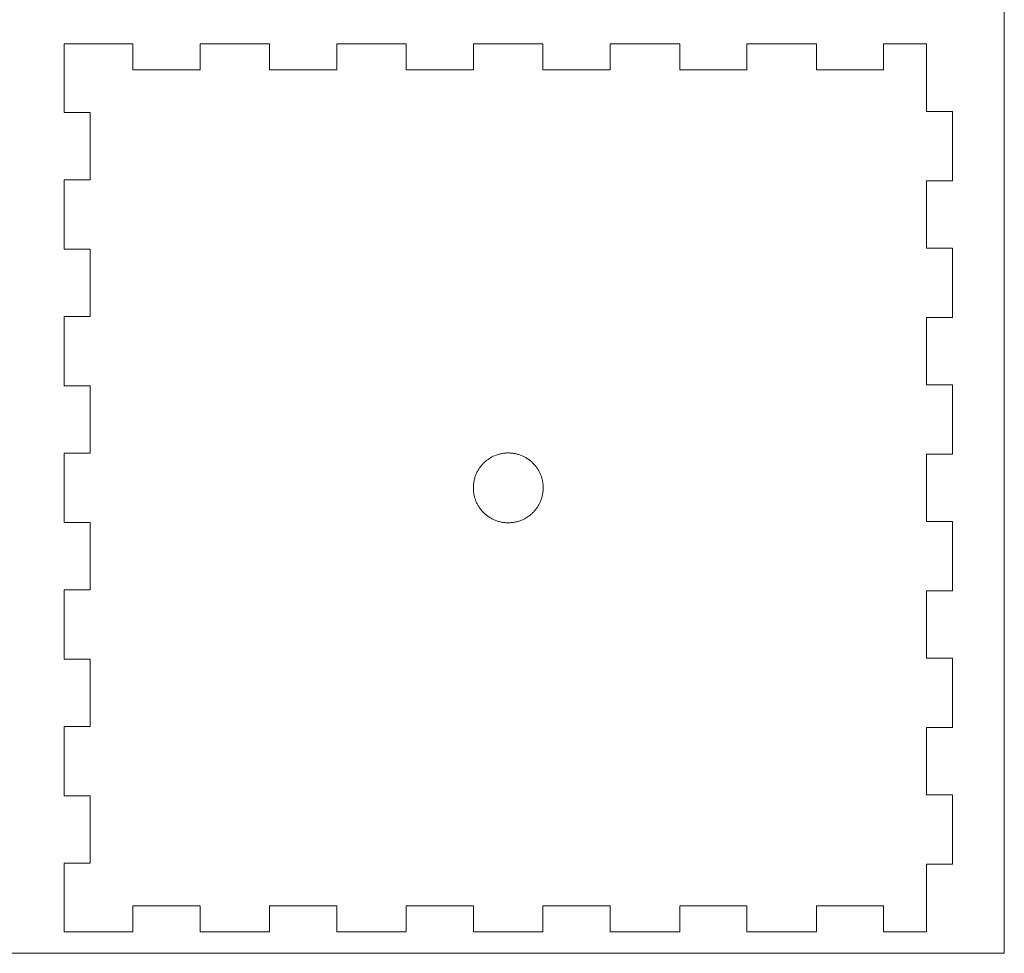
# Model space of a CAD drawing. Header units: millimetres. Extents: x -159 to 180, y -161 to 116.
# Tile 256 of 256: x 67 to 180, y -104 to 3. Entities that reach past the tile are written whole.
import ezdxf

# ---------------------------------------------------------------- set-up
doc = ezdxf.new("R2010")
doc.units = ezdxf.units.MM
doc.header["$MEASUREMENT"] = 0
doc.layers.add('Layer 1', color=7, linetype='Continuous')

msp = doc.modelspace()

# ---------------------------------------------------------------- linework, layer by layer
at = {"layer": 'Layer 1', "color": 18, "lineweight": 9}
for points, knots in [([(-158.5852, -104.074), (-158.5852, -104.074), (179.5952, -104.074), (179.5952, -104.074), (179.5952, -104.074), (179.5952, -104.074), (179.5952, 115.719), (179.5952, 115.719), (179.5952, 115.719), (179.5952, 115.719), (-158.5852, 115.719), (-158.5852, 115.719), (-158.5852, 115.719), (-158.5852, 115.719), (-158.5852, -104.074), (-158.5852, -104.074)], [0, 0, 0, 0, 0.2, 0.2, 0.2, 0.2, 0.4, 0.4, 0.4, 0.4, 0.6, 0.6, 0.6, 0.6, 1, 1, 1, 1]), ([(170.6606, -7.5691), (170.6606, -7.5691), (170.6606, 0.2004), (170.6606, 0.2004), (170.6606, 0.2004), (170.6606, 0.2004), (165.7646, 0.2004), (165.7646, 0.2004), (165.7646, 0.2004), (165.7646, 0.2004), (165.7646, -2.7996), (165.7646, -2.7996), (165.7646, -2.7996), (165.7646, -2.7996), (158.0593, -2.7996), (158.0593, -2.7996), (158.0593, -2.7996), (158.0593, -2.7996), (158.0593, 0.2004), (158.0593, 0.2004), (158.0593, 0.2004), (158.0593, 0.2004), (150.0997, 0.2004), (150.0997, 0.2004), (150.0997, 0.2004), (150.0997, 0.2004), (150.0997, -2.7996), (150.0997, -2.7996), (150.0997, -2.7996), (150.0997, -2.7996), (142.3944, -2.7996), (142.3944, -2.7996), (142.3944, -2.7996), (142.3944, -2.7996), (142.3944, 0.2004), (142.3944, 0.2004), (142.3944, 0.2004), (142.3944, 0.2004), (134.4348, 0.2004), (134.4348, 0.2004), (134.4348, 0.2004), (134.4348, 0.2004), (134.4348, -2.7996), (134.4348, -2.7996), (134.4348, -2.7996), (134.4348, -2.7996), (126.7295, -2.7996), (126.7295, -2.7996), (126.7295, -2.7996), (126.7295, -2.7996), (126.7295, 0.2004), (126.7295, 0.2004), (126.7295, 0.2004), (126.7295, 0.2004), (118.7699, 0.2004), (118.7699, 0.2004), (118.7699, 0.2004), (118.7699, 0.2004), (118.7699, -2.7996), (118.7699, -2.7996), (118.7699, -2.7996), (118.7699, -2.7996), (111.0646, -2.7996), (111.0646, -2.7996), (111.0646, -2.7996), (111.0646, -2.7996), (111.0646, 0.2004), (111.0646, 0.2004), (111.0646, 0.2004), (111.0646, 0.2004), (103.105, 0.2004), (103.105, 0.2004), (103.105, 0.2004), (103.105, 0.2004), (103.105, -2.7996), (103.105, -2.7996), (103.105, -2.7996), (103.105, -2.7996), (95.3997, -2.7996), (95.3997, -2.7996), (95.3997, -2.7996), (95.3997, -2.7996), (95.3997, 0.2004), (95.3997, 0.2004), (95.3997, 0.2004), (95.3997, 0.2004), (87.4401, 0.2004), (87.4401, 0.2004), (87.4401, 0.2004), (87.4401, 0.2004), (87.4401, -2.7996), (87.4401, -2.7996), (87.4401, -2.7996), (87.4401, -2.7996), (79.7347, -2.7996), (79.7347, -2.7996), (79.7347, -2.7996), (79.7347, -2.7996), (79.7347, 0.2004), (79.7347, 0.2004), (79.7347, 0.2004), (79.7347, 0.2004), (71.8386, 0.2004), (71.8386, 0.2004), (71.8386, 0.2004), (71.8386, 0.2004), (71.8386, -7.6961), (71.8386, -7.6961), (71.8386, -7.6961), (71.8386, -7.6961), (74.8386, -7.6961), (74.8386, -7.6961), (74.8386, -7.6961), (74.8386, -7.6961), (74.8386, -15.4011), (74.8386, -15.4011), (74.8386, -15.4011), (74.8386, -15.4011), (71.8386, -15.4011), (71.8386, -15.4011), (71.8386, -15.4011), (71.8386, -15.4011), (71.8386, -23.3611), (71.8386, -23.3611), (71.8386, -23.3611), (71.8386, -23.3611), (74.8386, -23.3611), (74.8386, -23.3611), (74.8386, -23.3611), (74.8386, -23.3611), (74.8386, -31.0662), (74.8386, -31.0662), (74.8386, -31.0662), (74.8386, -31.0662), (71.8386, -31.0662), (71.8386, -31.0662), (71.8386, -31.0662), (71.8386, -31.0662), (71.8386, -39.0261), (71.8386, -39.0261), (71.8386, -39.0261), (71.8386, -39.0261), (74.8386, -39.0261), (74.8386, -39.0261), (74.8386, -39.0261), (74.8386, -39.0261), (74.8386, -46.7312), (74.8386, -46.7312), (74.8386, -46.7312), (74.8386, -46.7312), (71.8386, -46.7312), (71.8386, -46.7312), (71.8386, -46.7312), (71.8386, -46.7312), (71.8386, -54.6912), (71.8386, -54.6912), (71.8386, -54.6912), (71.8386, -54.6912), (74.8386, -54.6912), (74.8386, -54.6912), (74.8386, -54.6912), (74.8386, -54.6912), (74.8386, -62.3963), (74.8386, -62.3963), (74.8386, -62.3963), (74.8386, -62.3963), (71.8386, -62.3963), (71.8386, -62.3963), (71.8386, -62.3963), (71.8386, -62.3963), (71.8386, -70.3552), (71.8386, -70.3552), (71.8386, -70.3552), (71.8386, -70.3552), (74.8386, -70.3552), (74.8386, -70.3552), (74.8386, -70.3552), (74.8386, -70.3552), (74.8386, -78.0613), (74.8386, -78.0613), (74.8386, -78.0613), (74.8386, -78.0613), (71.8386, -78.0613), (71.8386, -78.0613), (71.8386, -78.0613), (71.8386, -78.0613), (71.8386, -86.0203), (71.8386, -86.0203), (71.8386, -86.0203), (71.8386, -86.0203), (74.8386, -86.0203), (74.8386, -86.0203), (74.8386, -86.0203), (74.8386, -86.0203), (74.8386, -93.7263), (74.8386, -93.7263), (74.8386, -93.7263), (74.8386, -93.7263), (71.8386, -93.7263), (71.8386, -93.7263), (71.8386, -93.7263), (71.8386, -93.7263), (71.8386, -101.6218), (71.8386, -101.6218), (71.8386, -101.6218), (71.8386, -101.6218), (79.7347, -101.6218), (79.7347, -101.6218), (79.7347, -101.6218), (79.7347, -101.6218), (79.7347, -98.6218), (79.7347, -98.6218), (79.7347, -98.6218), (79.7347, -98.6218), (87.4401, -98.6218), (87.4401, -98.6218), (87.4401, -98.6218), (87.4401, -98.6218), (87.4401, -101.6218), (87.4401, -101.6218), (87.4401, -101.6218), (87.4401, -101.6218), (95.3997, -101.6218), (95.3997, -101.6218), (95.3997, -101.6218), (95.3997, -101.6218), (95.3997, -98.6218), (95.3997, -98.6218), (95.3997, -98.6218), (95.3997, -98.6218), (103.105, -98.6218), (103.105, -98.6218), (103.105, -98.6218), (103.105, -98.6218), (103.105, -101.6218), (103.105, -101.6218), (103.105, -101.6218), (103.105, -101.6218), (111.0646, -101.6218), (111.0646, -101.6218), (111.0646, -101.6218), (111.0646, -101.6218), (111.0646, -98.6218), (111.0646, -98.6218), (111.0646, -98.6218), (111.0646, -98.6218), (118.7699, -98.6218), (118.7699, -98.6218), (118.7699, -98.6218), (118.7699, -98.6218), (118.7699, -101.6218), (118.7699, -101.6218), (118.7699, -101.6218), (118.7699, -101.6218), (126.7295, -101.6218), (126.7295, -101.6218), (126.7295, -101.6218), (126.7295, -101.6218), (126.7295, -98.6218), (126.7295, -98.6218), (126.7295, -98.6218), (126.7295, -98.6218), (134.4348, -98.6218), (134.4348, -98.6218), (134.4348, -98.6218), (134.4348, -98.6218), (134.4348, -101.6218), (134.4348, -101.6218), (134.4348, -101.6218), (134.4348, -101.6218), (142.3944, -101.6218), (142.3944, -101.6218), (142.3944, -101.6218), (142.3944, -101.6218), (142.3944, -98.6218), (142.3944, -98.6218), (142.3944, -98.6218), (142.3944, -98.6218), (150.0997, -98.6218), (150.0997, -98.6218), (150.0997, -98.6218), (150.0997, -98.6218), (150.0997, -101.6218), (150.0997, -101.6218), (150.0997, -101.6218), (150.0997, -101.6218), (158.0593, -101.6218), (158.0593, -101.6218), (158.0593, -101.6218), (158.0593, -101.6218), (158.0593, -98.6218), (158.0593, -98.6218), (158.0593, -98.6218), (158.0593, -98.6218), (165.7646, -98.6218), (165.7646, -98.6218), (165.7646, -98.6218), (165.7646, -98.6218), (165.7646, -101.6218), (165.7646, -101.6218), (165.7646, -101.6218), (165.7646, -101.6218), (170.6606, -101.6218), (170.6606, -101.6218), (170.6606, -101.6218), (170.6606, -101.6218), (170.6606, -93.8533), (170.6606, -93.8533), (170.6606, -93.8533), (170.6606, -93.8533), (173.6606, -93.8533), (173.6606, -93.8533), (173.6606, -93.8533), (173.6606, -93.8533), (173.6606, -85.8933), (173.6606, -85.8933), (173.6606, -85.8933), (173.6606, -85.8933), (170.6606, -85.8933), (170.6606, -85.8933), (170.6606, -85.8933), (170.6606, -85.8933), (170.6606, -78.1882), (170.6606, -78.1882), (170.6606, -78.1882), (170.6606, -78.1882), (173.6606, -78.1882), (173.6606, -78.1882), (173.6606, -78.1882), (173.6606, -78.1882), (173.6606, -70.2283), (173.6606, -70.2283), (173.6606, -70.2283), (173.6606, -70.2283), (170.6606, -70.2283), (170.6606, -70.2283), (170.6606, -70.2283), (170.6606, -70.2283), (170.6606, -62.5232), (170.6606, -62.5232), (170.6606, -62.5232), (170.6606, -62.5232), (173.6606, -62.5232), (173.6606, -62.5232), (173.6606, -62.5232), (173.6606, -62.5232), (173.6606, -54.5632), (173.6606, -54.5632), (173.6606, -54.5632), (173.6606, -54.5632), (170.6606, -54.5632), (170.6606, -54.5632), (170.6606, -54.5632), (170.6606, -54.5632), (170.6606, -46.8582), (170.6606, -46.8582), (170.6606, -46.8582), (170.6606, -46.8582), (173.6606, -46.8582), (173.6606, -46.8582), (173.6606, -46.8582), (173.6606, -46.8582), (173.6606, -38.8982), (173.6606, -38.8982), (173.6606, -38.8982), (173.6606, -38.8982), (170.6606, -38.8982), (170.6606, -38.8982), (170.6606, -38.8982), (170.6606, -38.8982), (170.6606, -31.1931), (170.6606, -31.1931), (170.6606, -31.1931), (170.6606, -31.1931), (173.6606, -31.1931), (173.6606, -31.1931), (173.6606, -31.1931), (173.6606, -31.1931), (173.6606, -23.2341), (173.6606, -23.2341), (173.6606, -23.2341), (173.6606, -23.2341), (170.6606, -23.2341), (170.6606, -23.2341), (170.6606, -23.2341), (170.6606, -23.2341), (170.6606, -15.5281), (170.6606, -15.5281), (170.6606, -15.5281), (170.6606, -15.5281), (173.6606, -15.5281), (173.6606, -15.5281), (173.6606, -15.5281), (173.6606, -15.5281), (173.6606, -7.5691), (173.6606, -7.5691), (173.6606, -7.5691), (173.6606, -7.5691), (170.6606, -7.5691), (170.6606, -7.5691)], [0, 0, 0, 0, 0.00990099, 0.00990099, 0.00990099, 0.00990099, 0.01980198, 0.01980198, 0.01980198, 0.01980198, 0.02970297, 0.02970297, 0.02970297, 0.02970297, 0.03960396, 0.03960396, 0.03960396, 0.03960396, 0.04950495, 0.04950495, 0.04950495, 0.04950495, 0.05940594, 0.05940594, 0.05940594, 0.05940594, 0.06930693, 0.06930693, 0.06930693, 0.06930693, 0.07920792, 0.07920792, 0.07920792, 0.07920792, 0.08910891, 0.08910891, 0.08910891, 0.08910891, 0.0990099, 0.0990099, 0.0990099, 0.0990099, 0.10891089, 0.10891089, 0.10891089, 0.10891089, 0.11881188, 0.11881188, 0.11881188, 0.11881188, 0.12871287, 0.12871287, 0.12871287, 0.12871287, 0.13861386, 0.13861386, 0.13861386, 0.13861386, 0.14851485, 0.14851485, 0.14851485, 0.14851485, 0.15841584, 0.15841584, 0.15841584, 0.15841584, 0.16831683, 0.16831683, 0.16831683, 0.16831683, 0.17821782, 0.17821782, 0.17821782, 0.17821782, 0.18811881, 0.18811881, 0.18811881, 0.18811881, 0.1980198, 0.1980198, 0.1980198, 0.1980198, 0.20792079, 0.20792079, 0.20792079, 0.20792079, 0.21782178, 0.21782178, 0.21782178, 0.21782178, 0.22772277, 0.22772277, 0.22772277, 0.22772277, 0.23762376, 0.23762376, 0.23762376, 0.23762376, 0.24752475, 0.24752475, 0.24752475, 0.24752475, 0.25742574, 0.25742574, 0.25742574, 0.25742574, 0.26732673, 0.26732673, 0.26732673, 0.26732673, 0.27722772, 0.27722772, 0.27722772, 0.27722772, 0.28712871, 0.28712871, 0.28712871, 0.28712871, 0.2970297, 0.2970297, 0.2970297, 0.2970297, 0.30693069, 0.30693069, 0.30693069, 0.30693069, 0.31683168, 0.31683168, 0.31683168, 0.31683168, 0.32673267, 0.32673267, 0.32673267, 0.32673267, 0.33663366, 0.33663366, 0.33663366, 0.33663366, 0.34653465, 0.34653465, 0.34653465, 0.34653465, 0.35643564, 0.35643564, 0.35643564, 0.35643564, 0.36633663, 0.36633663, 0.36633663, 0.36633663, 0.37623762, 0.37623762, 0.37623762, 0.37623762, 0.38613861, 0.38613861, 0.38613861, 0.38613861, 0.3960396, 0.3960396, 0.3960396, 0.3960396, 0.40594059, 0.40594059, 0.40594059, 0.40594059, 0.41584158, 0.41584158, 0.41584158, 0.41584158, 0.42574257, 0.42574257, 0.42574257, 0.42574257, 0.43564356, 0.43564356, 0.43564356, 0.43564356, 0.44554455, 0.44554455, 0.44554455, 0.44554455, 0.45544554, 0.45544554, 0.45544554, 0.45544554, 0.46534653, 0.46534653, 0.46534653, 0.46534653, 0.47524752, 0.47524752, 0.47524752, 0.47524752, 0.48514851, 0.48514851, 0.48514851, 0.48514851, 0.4950495, 0.4950495, 0.4950495, 0.4950495, 0.5049505, 0.5049505, 0.5049505, 0.5049505, 0.51485149, 0.51485149, 0.51485149, 0.51485149, 0.52475248, 0.52475248, 0.52475248, 0.52475248, 0.53465347, 0.53465347, 0.53465347, 0.53465347, 0.54455446, 0.54455446, 0.54455446, 0.54455446, 0.55445545, 0.55445545, 0.55445545, 0.55445545, 0.56435644, 0.56435644, 0.56435644, 0.56435644, 0.57425743, 0.57425743, 0.57425743, 0.57425743, 0.58415842, 0.58415842, 0.58415842, 0.58415842, 0.59405941, 0.59405941, 0.59405941, 0.59405941, 0.6039604, 0.6039604, 0.6039604, 0.6039604, 0.61386139, 0.61386139, 0.61386139, 0.61386139, 0.62376238, 0.62376238, 0.62376238, 0.62376238, 0.63366337, 0.63366337, 0.63366337, 0.63366337, 0.64356436, 0.64356436, 0.64356436, 0.64356436, 0.65346535, 0.65346535, 0.65346535, 0.65346535, 0.66336634, 0.66336634, 0.66336634, 0.66336634, 0.67326733, 0.67326733, 0.67326733, 0.67326733, 0.68316832, 0.68316832, 0.68316832, 0.68316832, 0.69306931, 0.69306931, 0.69306931, 0.69306931, 0.7029703, 0.7029703, 0.7029703, 0.7029703, 0.71287129, 0.71287129, 0.71287129, 0.71287129, 0.72277228, 0.72277228, 0.72277228, 0.72277228, 0.73267327, 0.73267327, 0.73267327, 0.73267327, 0.74257426, 0.74257426, 0.74257426, 0.74257426, 0.75247525, 0.75247525, 0.75247525, 0.75247525, 0.76237624, 0.76237624, 0.76237624, 0.76237624, 0.77227723, 0.77227723, 0.77227723, 0.77227723, 0.78217822, 0.78217822, 0.78217822, 0.78217822, 0.79207921, 0.79207921, 0.79207921, 0.79207921, 0.8019802, 0.8019802, 0.8019802, 0.8019802, 0.81188119, 0.81188119, 0.81188119, 0.81188119, 0.82178218, 0.82178218, 0.82178218, 0.82178218, 0.83168317, 0.83168317, 0.83168317, 0.83168317, 0.84158416, 0.84158416, 0.84158416, 0.84158416, 0.85148515, 0.85148515, 0.85148515, 0.85148515, 0.86138614, 0.86138614, 0.86138614, 0.86138614, 0.87128713, 0.87128713, 0.87128713, 0.87128713, 0.88118812, 0.88118812, 0.88118812, 0.88118812, 0.89108911, 0.89108911, 0.89108911, 0.89108911, 0.9009901, 0.9009901, 0.9009901, 0.9009901, 0.91089109, 0.91089109, 0.91089109, 0.91089109, 0.92079208, 0.92079208, 0.92079208, 0.92079208, 0.93069307, 0.93069307, 0.93069307, 0.93069307, 0.94059406, 0.94059406, 0.94059406, 0.94059406, 0.95049505, 0.95049505, 0.95049505, 0.95049505, 0.96039604, 0.96039604, 0.96039604, 0.96039604, 0.97029703, 0.97029703, 0.97029703, 0.97029703, 0.98019802, 0.98019802, 0.98019802, 0.98019802, 1, 1, 1, 1]), ([(122.7496, -46.7068), (122.7496, -46.7068), (122.8584, -46.71), (122.8584, -46.71), (122.8584, -46.71), (122.8584, -46.71), (122.9659, -46.7156), (122.9659, -46.7156), (122.9659, -46.7156), (122.9659, -46.7156), (123.0722, -46.7234), (123.0722, -46.7234), (123.0722, -46.7234), (123.0722, -46.7234), (123.1772, -46.7335), (123.1772, -46.7335), (123.1772, -46.7335), (123.1772, -46.7335), (123.281, -46.746), (123.281, -46.746), (123.281, -46.746), (123.281, -46.746), (123.3835, -46.7607), (123.3835, -46.7607), (123.3835, -46.7607), (123.3835, -46.7607), (123.4848, -46.7776), (123.4848, -46.7776), (123.4848, -46.7776), (123.4848, -46.7776), (123.5849, -46.7969), (123.5849, -46.7969), (123.5849, -46.7969), (123.5849, -46.7969), (123.6837, -46.8184), (123.6837, -46.8184), (123.6837, -46.8184), (123.6837, -46.8184), (123.7813, -46.8421), (123.7813, -46.8421), (123.7813, -46.8421), (123.7813, -46.8421), (123.8777, -46.868), (123.8777, -46.868), (123.8777, -46.868), (123.8777, -46.868), (123.9728, -46.8962), (123.9728, -46.8962), (123.9728, -46.8962), (123.9728, -46.8962), (124.0667, -46.9266), (124.0667, -46.9266), (124.0667, -46.9266), (124.0667, -46.9266), (124.1593, -46.9593), (124.1593, -46.9593), (124.1593, -46.9593), (124.1593, -46.9593), (124.2507, -46.9941), (124.2507, -46.9941), (124.2507, -46.9941), (124.2507, -46.9941), (124.3408, -47.0311), (124.3408, -47.0311), (124.3408, -47.0311), (124.3408, -47.0311), (124.4297, -47.0703), (124.4297, -47.0703), (124.4297, -47.0703), (124.4297, -47.0703), (124.5174, -47.1116), (124.5174, -47.1116), (124.5174, -47.1116), (124.5174, -47.1116), (124.6038, -47.1552), (124.6038, -47.1552), (124.6038, -47.1552), (124.6038, -47.1552), (124.689, -47.2009), (124.689, -47.2009), (124.689, -47.2009), (124.689, -47.2009), (124.7729, -47.2487), (124.7729, -47.2487), (124.7729, -47.2487), (124.7729, -47.2487), (124.8556, -47.2987), (124.8556, -47.2987), (124.8556, -47.2987), (124.8556, -47.2987), (124.9371, -47.3508), (124.9371, -47.3508), (124.9371, -47.3508), (124.9371, -47.3508), (125.0173, -47.405), (125.0173, -47.405), (125.0173, -47.405), (125.0173, -47.405), (125.0962, -47.4614), (125.0962, -47.4614), (125.0962, -47.4614), (125.0962, -47.4614), (125.174, -47.5198), (125.174, -47.5198), (125.174, -47.5198), (125.174, -47.5198), (125.2505, -47.5804), (125.2505, -47.5804), (125.2505, -47.5804), (125.2505, -47.5804), (125.3257, -47.643), (125.3257, -47.643), (125.3257, -47.643), (125.3257, -47.643), (125.3997, -47.7078), (125.3997, -47.7078), (125.3997, -47.7078), (125.3997, -47.7078), (125.4725, -47.7746), (125.4725, -47.7746), (125.4725, -47.7746), (125.4725, -47.7746), (125.544, -47.8434), (125.544, -47.8434), (125.544, -47.8434), (125.544, -47.8434), (125.6143, -47.9143), (125.6143, -47.9143), (125.6143, -47.9143), (125.6143, -47.9143), (125.7422, -48.0524), (125.7422, -48.0524), (125.7422, -48.0524), (125.7422, -48.0524), (125.804, -48.1237), (125.804, -48.1237), (125.804, -48.1237), (125.804, -48.1237), (125.8641, -48.1965), (125.8641, -48.1965), (125.8641, -48.1965), (125.8641, -48.1965), (125.9228, -48.2706), (125.9228, -48.2706), (125.9228, -48.2706), (125.9228, -48.2706), (125.9797, -48.3463), (125.9797, -48.3463), (125.9797, -48.3463), (125.9797, -48.3463), (126.0351, -48.4233), (126.0351, -48.4233), (126.0351, -48.4233), (126.0351, -48.4233), (126.0887, -48.5017), (126.0887, -48.5017), (126.0887, -48.5017), (126.0887, -48.5017), (126.1405, -48.5815), (126.1405, -48.5815), (126.1405, -48.5815), (126.1405, -48.5815), (126.1905, -48.6627), (126.1905, -48.6627), (126.1905, -48.6627), (126.1905, -48.6627), (126.2388, -48.7452), (126.2388, -48.7452), (126.2388, -48.7452), (126.2388, -48.7452), (126.2851, -48.829), (126.2851, -48.829), (126.2851, -48.829), (126.2851, -48.829), (126.3295, -48.9142), (126.3295, -48.9142), (126.3295, -48.9142), (126.3295, -48.9142), (126.372, -49.0007), (126.372, -49.0007), (126.372, -49.0007), (126.372, -49.0007), (126.4124, -49.0885), (126.4124, -49.0885), (126.4124, -49.0885), (126.4124, -49.0885), (126.4508, -49.1775), (126.4508, -49.1775), (126.4508, -49.1775), (126.4508, -49.1775), (126.4871, -49.2678), (126.4871, -49.2678), (126.4871, -49.2678), (126.4871, -49.2678), (126.5213, -49.3593), (126.5213, -49.3593), (126.5213, -49.3593), (126.5213, -49.3593), (126.5533, -49.4521), (126.5533, -49.4521), (126.5533, -49.4521), (126.5533, -49.4521), (126.5831, -49.5461), (126.5831, -49.5461), (126.5831, -49.5461), (126.5831, -49.5461), (126.6106, -49.6412), (126.6106, -49.6412), (126.6106, -49.6412), (126.6106, -49.6412), (126.6359, -49.7376), (126.6359, -49.7376), (126.6359, -49.7376), (126.6359, -49.7376), (126.6588, -49.8351), (126.6588, -49.8351), (126.6588, -49.8351), (126.6588, -49.8351), (126.6793, -49.9337), (126.6793, -49.9337), (126.6793, -49.9337), (126.6793, -49.9337), (126.6974, -50.0335), (126.6974, -50.0335), (126.6974, -50.0335), (126.6974, -50.0335), (126.713, -50.1344), (126.713, -50.1344), (126.713, -50.1344), (126.713, -50.1344), (126.7261, -50.2364), (126.7261, -50.2364), (126.7261, -50.2364), (126.7261, -50.2364), (126.7367, -50.3395), (126.7367, -50.3395), (126.7367, -50.3395), (126.7367, -50.3395), (126.7447, -50.4437), (126.7447, -50.4437), (126.7447, -50.4437), (126.7447, -50.4437), (126.7501, -50.5489), (126.7501, -50.5489), (126.7501, -50.5489), (126.7501, -50.5489), (126.7528, -50.6552), (126.7528, -50.6552), (126.7528, -50.6552), (126.7528, -50.6552), (126.7527, -50.7625), (126.7527, -50.7625), (126.7527, -50.7625), (126.7527, -50.7625), (126.7497, -50.8757), (126.7497, -50.8757), (126.7497, -50.8757), (126.7497, -50.8757), (126.7436, -50.9876), (126.7436, -50.9876), (126.7436, -50.9876), (126.7436, -50.9876), (126.7346, -51.0982), (126.7346, -51.0982), (126.7346, -51.0982), (126.7346, -51.0982), (126.7226, -51.2075), (126.7226, -51.2075), (126.7226, -51.2075), (126.7226, -51.2075), (126.7078, -51.3155), (126.7078, -51.3155), (126.7078, -51.3155), (126.7078, -51.3155), (126.6902, -51.4222), (126.6902, -51.4222), (126.6902, -51.4222), (126.6902, -51.4222), (126.6699, -51.5274), (126.6699, -51.5274), (126.6699, -51.5274), (126.6699, -51.5274), (126.647, -51.6313), (126.647, -51.6313), (126.647, -51.6313), (126.647, -51.6313), (126.6215, -51.7337), (126.6215, -51.7337), (126.6215, -51.7337), (126.6215, -51.7337), (126.5934, -51.8346), (126.5934, -51.8346), (126.5934, -51.8346), (126.5934, -51.8346), (126.5629, -51.9341), (126.5629, -51.9341), (126.5629, -51.9341), (126.5629, -51.9341), (126.5301, -52.0321), (126.5301, -52.0321), (126.5301, -52.0321), (126.5301, -52.0321), (126.4949, -52.1286), (126.4949, -52.1286), (126.4949, -52.1286), (126.4949, -52.1286), (126.4575, -52.2235), (126.4575, -52.2235), (126.4575, -52.2235), (126.4575, -52.2235), (126.4179, -52.3169), (126.4179, -52.3169), (126.4179, -52.3169), (126.4179, -52.3169), (126.3762, -52.4087), (126.3762, -52.4087), (126.3762, -52.4087), (126.3762, -52.4087), (126.3325, -52.4988), (126.3325, -52.4988), (126.3325, -52.4988), (126.3325, -52.4988), (126.2867, -52.5873), (126.2867, -52.5873), (126.2867, -52.5873), (126.2867, -52.5873), (126.2391, -52.6742), (126.2391, -52.6742), (126.2391, -52.6742), (126.2391, -52.6742), (126.1896, -52.7594), (126.1896, -52.7594), (126.1896, -52.7594), (126.1896, -52.7594), (126.1384, -52.8429), (126.1384, -52.8429), (126.1384, -52.8429), (126.1384, -52.8429), (126.0854, -52.9246), (126.0854, -52.9246), (126.0854, -52.9246), (126.0854, -52.9246), (126.0309, -53.0046), (126.0309, -53.0046), (126.0309, -53.0046), (126.0309, -53.0046), (125.9747, -53.0828), (125.9747, -53.0828), (125.9747, -53.0828), (125.9747, -53.0828), (125.917, -53.1592), (125.917, -53.1592), (125.917, -53.1592), (125.917, -53.1592), (125.8579, -53.2338), (125.8579, -53.2338), (125.8579, -53.2338), (125.8579, -53.2338), (125.7974, -53.3066), (125.7974, -53.3066), (125.7974, -53.3066), (125.7974, -53.3066), (125.7357, -53.3775), (125.7357, -53.3775), (125.7357, -53.3775), (125.7357, -53.3775), (125.6726, -53.4465), (125.6726, -53.4465), (125.6726, -53.4465), (125.6726, -53.4465), (125.6084, -53.5135), (125.6084, -53.5135), (125.6084, -53.5135), (125.6084, -53.5135), (125.5431, -53.5787), (125.5431, -53.5787), (125.5431, -53.5787), (125.5431, -53.5787), (125.4768, -53.6419), (125.4768, -53.6419), (125.4768, -53.6419), (125.4768, -53.6419), (125.4074, -53.7049), (125.4074, -53.7049), (125.4074, -53.7049), (125.4074, -53.7049), (125.3365, -53.7665), (125.3365, -53.7665), (125.3365, -53.7665), (125.3365, -53.7665), (125.2639, -53.8265), (125.2639, -53.8265), (125.2639, -53.8265), (125.2639, -53.8265), (125.1898, -53.8849), (125.1898, -53.8849), (125.1898, -53.8849), (125.1898, -53.8849), (125.1142, -53.9418), (125.1142, -53.9418), (125.1142, -53.9418), (125.1142, -53.9418), (125.0371, -53.9969), (125.0371, -53.9969), (125.0371, -53.9969), (125.0371, -53.9969), (124.9585, -54.0504), (124.9585, -54.0504), (124.9585, -54.0504), (124.9585, -54.0504), (124.8784, -54.1021), (124.8784, -54.1021), (124.8784, -54.1021), (124.8784, -54.1021), (124.7969, -54.1521), (124.7969, -54.1521), (124.7969, -54.1521), (124.7969, -54.1521), (124.7141, -54.2002), (124.7141, -54.2002), (124.7141, -54.2002), (124.7141, -54.2002), (124.6299, -54.2464), (124.6299, -54.2464), (124.6299, -54.2464), (124.6299, -54.2464), (124.5443, -54.2907), (124.5443, -54.2907), (124.5443, -54.2907), (124.5443, -54.2907), (124.4574, -54.3331), (124.4574, -54.3331), (124.4574, -54.3331), (124.4574, -54.3331), (124.3693, -54.3735), (124.3693, -54.3735), (124.3693, -54.3735), (124.3693, -54.3735), (124.2799, -54.4119), (124.2799, -54.4119), (124.2799, -54.4119), (124.2799, -54.4119), (124.1892, -54.4481), (124.1892, -54.4481), (124.1892, -54.4481), (124.1892, -54.4481), (124.0974, -54.4823), (124.0974, -54.4823), (124.0974, -54.4823), (124.0974, -54.4823), (124.0044, -54.5143), (124.0044, -54.5143), (124.0044, -54.5143), (124.0044, -54.5143), (123.9103, -54.5441), (123.9103, -54.5441), (123.9103, -54.5441), (123.9103, -54.5441), (123.815, -54.5716), (123.815, -54.5716), (123.815, -54.5716), (123.815, -54.5716), (123.7187, -54.5969), (123.7187, -54.5969), (123.7187, -54.5969), (123.7187, -54.5969), (123.6213, -54.6198), (123.6213, -54.6198), (123.6213, -54.6198), (123.6213, -54.6198), (123.5228, -54.6403), (123.5228, -54.6403), (123.5228, -54.6403), (123.5228, -54.6403), (123.4234, -54.6585), (123.4234, -54.6585), (123.4234, -54.6585), (123.4234, -54.6585), (123.323, -54.6742), (123.323, -54.6742), (123.323, -54.6742), (123.323, -54.6742), (123.2216, -54.6873), (123.2216, -54.6873), (123.2216, -54.6873), (123.2216, -54.6873), (123.1193, -54.698), (123.1193, -54.698), (123.1193, -54.698), (123.1193, -54.698), (123.0161, -54.7061), (123.0161, -54.7061), (123.0161, -54.7061), (123.0161, -54.7061), (122.9121, -54.7115), (122.9121, -54.7115), (122.9121, -54.7115), (122.9121, -54.7115), (122.8072, -54.7143), (122.8072, -54.7143), (122.8072, -54.7143), (122.8072, -54.7143), (122.7015, -54.7144), (122.7015, -54.7144), (122.7015, -54.7144), (122.7015, -54.7144), (122.595, -54.7117), (122.595, -54.7117), (122.595, -54.7117), (122.595, -54.7117), (122.4826, -54.7059), (122.4826, -54.7059), (122.4826, -54.7059), (122.4826, -54.7059), (122.3715, -54.697), (122.3715, -54.697), (122.3715, -54.697), (122.3715, -54.697), (122.2617, -54.6853), (122.2617, -54.6853), (122.2617, -54.6853), (122.2617, -54.6853), (122.1532, -54.6706), (122.1532, -54.6706), (122.1532, -54.6706), (122.1532, -54.6706), (122.0461, -54.6532), (122.0461, -54.6532), (122.0461, -54.6532), (122.0461, -54.6532), (121.9403, -54.633), (121.9403, -54.633), (121.9403, -54.633), (121.9403, -54.633), (121.8359, -54.6102), (121.8359, -54.6102), (121.8359, -54.6102), (121.8359, -54.6102), (121.733, -54.5847), (121.733, -54.5847), (121.733, -54.5847), (121.733, -54.5847), (121.6315, -54.5567), (121.6315, -54.5567), (121.6315, -54.5567), (121.6315, -54.5567), (121.5314, -54.5263), (121.5314, -54.5263), (121.5314, -54.5263), (121.5314, -54.5263), (121.4329, -54.4934), (121.4329, -54.4934), (121.4329, -54.4934), (121.4329, -54.4934), (121.3359, -54.4582), (121.3359, -54.4582), (121.3359, -54.4582), (121.3359, -54.4582), (121.2404, -54.4208), (121.2404, -54.4208), (121.2404, -54.4208), (121.2404, -54.4208), (121.1465, -54.3811), (121.1465, -54.3811), (121.1465, -54.3811), (121.1465, -54.3811), (121.0542, -54.3393), (121.0542, -54.3393), (121.0542, -54.3393), (121.0542, -54.3393), (120.9636, -54.2954), (120.9636, -54.2954), (120.9636, -54.2954), (120.9636, -54.2954), (120.8745, -54.2496), (120.8745, -54.2496), (120.8745, -54.2496), (120.8745, -54.2496), (120.7872, -54.2018), (120.7872, -54.2018), (120.7872, -54.2018), (120.7872, -54.2018), (120.7015, -54.1521), (120.7015, -54.1521), (120.7015, -54.1521), (120.7015, -54.1521), (120.6176, -54.1006), (120.6176, -54.1006), (120.6176, -54.1006), (120.6176, -54.1006), (120.5354, -54.0474), (120.5354, -54.0474), (120.5354, -54.0474), (120.5354, -54.0474), (120.455, -53.9926), (120.455, -53.9926), (120.455, -53.9926), (120.455, -53.9926), (120.3764, -53.9361), (120.3764, -53.9361), (120.3764, -53.9361), (120.3764, -53.9361), (120.2996, -53.8781), (120.2996, -53.8781), (120.2996, -53.8781), (120.2996, -53.8781), (120.2247, -53.8186), (120.2247, -53.8186), (120.2247, -53.8186), (120.2247, -53.8186), (120.1517, -53.7578), (120.1517, -53.7578), (120.1517, -53.7578), (120.1517, -53.7578), (120.0805, -53.6956), (120.0805, -53.6956), (120.0805, -53.6956), (120.0805, -53.6956), (120.0113, -53.6321), (120.0113, -53.6321), (120.0113, -53.6321), (120.0113, -53.6321), (119.944, -53.5674), (119.944, -53.5674), (119.944, -53.5674), (119.944, -53.5674), (119.8787, -53.5017), (119.8787, -53.5017), (119.8787, -53.5017), (119.8787, -53.5017), (119.8154, -53.4348), (119.8154, -53.4348), (119.8154, -53.4348), (119.8154, -53.4348), (119.7541, -53.367), (119.7541, -53.367), (119.7541, -53.367), (119.7541, -53.367), (119.6927, -53.2957), (119.6927, -53.2957), (119.6927, -53.2957), (119.6927, -53.2957), (119.6329, -53.223), (119.6329, -53.223), (119.6329, -53.223), (119.6329, -53.223), (119.5745, -53.1488), (119.5745, -53.1488), (119.5745, -53.1488), (119.5745, -53.1488), (119.5178, -53.0732), (119.5178, -53.0732), (119.5178, -53.0732), (119.5178, -53.0732), (119.4628, -52.9962), (119.4628, -52.9962), (119.4628, -52.9962), (119.4628, -52.9962), (119.4094, -52.9178), (119.4094, -52.9178), (119.4094, -52.9178), (119.4094, -52.9178), (119.3578, -52.838), (119.3578, -52.838), (119.3578, -52.838), (119.3578, -52.838), (119.3079, -52.7568), (119.3079, -52.7568), (119.3079, -52.7568), (119.3079, -52.7568), (119.2599, -52.6744), (119.2599, -52.6744), (119.2599, -52.6744), (119.2599, -52.6744), (119.2137, -52.5905), (119.2137, -52.5905), (119.2137, -52.5905), (119.2137, -52.5905), (119.1694, -52.5054), (119.1694, -52.5054), (119.1694, -52.5054), (119.1694, -52.5054), (119.1271, -52.419), (119.1271, -52.419), (119.1271, -52.419), (119.1271, -52.419), (119.0867, -52.3314), (119.0867, -52.3314), (119.0867, -52.3314), (119.0867, -52.3314), (119.0484, -52.2425), (119.0484, -52.2425), (119.0484, -52.2425), (119.0484, -52.2425), (119.0122, -52.1524), (119.0122, -52.1524), (119.0122, -52.1524), (119.0122, -52.1524), (118.9781, -52.0611), (118.9781, -52.0611), (118.9781, -52.0611), (118.9781, -52.0611), (118.9461, -51.9687), (118.9461, -51.9687), (118.9461, -51.9687), (118.9461, -51.9687), (118.9163, -51.875), (118.9163, -51.875), (118.9163, -51.875), (118.9163, -51.875), (118.8888, -51.7803), (118.8888, -51.7803), (118.8888, -51.7803), (118.8888, -51.7803), (118.8636, -51.6844), (118.8636, -51.6844), (118.8636, -51.6844), (118.8636, -51.6844), (118.8407, -51.5874), (118.8407, -51.5874), (118.8407, -51.5874), (118.8407, -51.5874), (118.8201, -51.4893), (118.8201, -51.4893), (118.8201, -51.4893), (118.8201, -51.4893), (118.802, -51.3902), (118.802, -51.3902), (118.802, -51.3902), (118.802, -51.3902), (118.7863, -51.2901), (118.7863, -51.2901), (118.7863, -51.2901), (118.7863, -51.2901), (118.7731, -51.1889), (118.7731, -51.1889), (118.7731, -51.1889), (118.7731, -51.1889), (118.7625, -51.0867), (118.7625, -51.0867), (118.7625, -51.0867), (118.7625, -51.0867), (118.7544, -50.9836), (118.7544, -50.9836), (118.7544, -50.9836), (118.7544, -50.9836), (118.749, -50.8795), (118.749, -50.8795), (118.749, -50.8795), (118.749, -50.8795), (118.7462, -50.7744), (118.7462, -50.7744), (118.7462, -50.7744), (118.7462, -50.7744), (118.7462, -50.6685), (118.7462, -50.6685), (118.7462, -50.6685), (118.7462, -50.6685), (118.7488, -50.5616), (118.7488, -50.5616), (118.7488, -50.5616), (118.7488, -50.5616), (118.7543, -50.4539), (118.7543, -50.4539), (118.7543, -50.4539), (118.7543, -50.4539), (118.763, -50.3424), (118.763, -50.3424), (118.763, -50.3424), (118.763, -50.3424), (118.7746, -50.2322), (118.7746, -50.2322), (118.7746, -50.2322), (118.7746, -50.2322), (118.789, -50.1233), (118.789, -50.1233), (118.789, -50.1233), (118.789, -50.1233), (118.8064, -50.0157), (118.8064, -50.0157), (118.8064, -50.0157), (118.8064, -50.0157), (118.8264, -49.9095), (118.8264, -49.9095), (118.8264, -49.9095), (118.8264, -49.9095), (118.8492, -49.8047), (118.8492, -49.8047), (118.8492, -49.8047), (118.8492, -49.8047), (118.8745, -49.7013), (118.8745, -49.7013), (118.8745, -49.7013), (118.8745, -49.7013), (118.9024, -49.5994), (118.9024, -49.5994), (118.9024, -49.5994), (118.9024, -49.5994), (118.9329, -49.4989), (118.9329, -49.4989), (118.9329, -49.4989), (118.9329, -49.4989), (118.9657, -49.3999), (118.9657, -49.3999), (118.9657, -49.3999), (118.9657, -49.3999), (119.0009, -49.3024), (119.0009, -49.3024), (119.0009, -49.3024), (119.0009, -49.3024), (119.0384, -49.2065), (119.0384, -49.2065), (119.0384, -49.2065), (119.0384, -49.2065), (119.078, -49.1121), (119.078, -49.1121), (119.078, -49.1121), (119.078, -49.1121), (119.1199, -49.0194), (119.1199, -49.0194), (119.1199, -49.0194), (119.1199, -49.0194), (119.1639, -48.9282), (119.1639, -48.9282), (119.1639, -48.9282), (119.1639, -48.9282), (119.2098, -48.8387), (119.2098, -48.8387), (119.2098, -48.8387), (119.2098, -48.8387), (119.2577, -48.7509), (119.2577, -48.7509), (119.2577, -48.7509), (119.2577, -48.7509), (119.3076, -48.6648), (119.3076, -48.6648), (119.3076, -48.6648), (119.3076, -48.6648), (119.3592, -48.5804), (119.3592, -48.5804), (119.3592, -48.5804), (119.3592, -48.5804), (119.4126, -48.4978), (119.4126, -48.4978), (119.4126, -48.4978), (119.4126, -48.4978), (119.4677, -48.4169), (119.4677, -48.4169), (119.4677, -48.4169), (119.4677, -48.4169), (119.5244, -48.3379), (119.5244, -48.3379), (119.5244, -48.3379), (119.5244, -48.3379), (119.5827, -48.2607), (119.5827, -48.2607), (119.5827, -48.2607), (119.5827, -48.2607), (119.6424, -48.1853), (119.6424, -48.1853), (119.6424, -48.1853), (119.6424, -48.1853), (119.7036, -48.1119), (119.7036, -48.1119), (119.7036, -48.1119), (119.7036, -48.1119), (119.7661, -48.0403), (119.7661, -48.0403), (119.7661, -48.0403), (119.7661, -48.0403), (119.83, -47.9707), (119.83, -47.9707), (119.83, -47.9707), (119.83, -47.9707), (119.895, -47.9031), (119.895, -47.9031), (119.895, -47.9031), (119.895, -47.9031), (119.9613, -47.8374), (119.9613, -47.8374), (119.9613, -47.8374), (119.9613, -47.8374), (120.0286, -47.7737), (120.0286, -47.7737), (120.0286, -47.7737), (120.0286, -47.7737), (120.0969, -47.7121), (120.0969, -47.7121), (120.0969, -47.7121), (120.0969, -47.7121), (120.1662, -47.6526), (120.1662, -47.6526), (120.1662, -47.6526), (120.1662, -47.6526), (120.3018, -47.5434), (120.3018, -47.5434), (120.3018, -47.5434), (120.3018, -47.5434), (120.4406, -47.4407), (120.4406, -47.4407), (120.4406, -47.4407), (120.4406, -47.4407), (120.5826, -47.3444), (120.5826, -47.3444), (120.5826, -47.3444), (120.5826, -47.3444), (120.728, -47.2547), (120.728, -47.2547), (120.728, -47.2547), (120.728, -47.2547), (120.8767, -47.1715), (120.8767, -47.1715), (120.8767, -47.1715), (120.8767, -47.1715), (121.0288, -47.095), (121.0288, -47.095), (121.0288, -47.095), (121.0288, -47.095), (121.1844, -47.0252), (121.1844, -47.0252), (121.1844, -47.0252), (121.1844, -47.0252), (121.3435, -46.9622), (121.3435, -46.9622), (121.3435, -46.9622), (121.3435, -46.9622), (121.5062, -46.9059), (121.5062, -46.9059), (121.5062, -46.9059), (121.5062, -46.9059), (121.5889, -46.8803), (121.5889, -46.8803), (121.5889, -46.8803), (121.5889, -46.8803), (121.6725, -46.8565), (121.6725, -46.8565), (121.6725, -46.8565), (121.6725, -46.8565), (121.757, -46.8344), (121.757, -46.8344), (121.757, -46.8344), (121.757, -46.8344), (121.8425, -46.814), (121.8425, -46.814), (121.8425, -46.814), (121.8425, -46.814), (121.9289, -46.7953), (121.9289, -46.7953), (121.9289, -46.7953), (121.9289, -46.7953), (122.0162, -46.7784), (122.0162, -46.7784), (122.0162, -46.7784), (122.0162, -46.7784), (122.1045, -46.7633), (122.1045, -46.7633), (122.1045, -46.7633), (122.1045, -46.7633), (122.1937, -46.7499), (122.1937, -46.7499), (122.1937, -46.7499), (122.1937, -46.7499), (122.2839, -46.7382), (122.2839, -46.7382), (122.2839, -46.7382), (122.2839, -46.7382), (122.3751, -46.7284), (122.3751, -46.7284), (122.3751, -46.7284), (122.3751, -46.7284), (122.4673, -46.7203), (122.4673, -46.7203), (122.4673, -46.7203), (122.4673, -46.7203), (122.5604, -46.714), (122.5604, -46.714), (122.5604, -46.714), (122.5604, -46.714), (122.6545, -46.7095), (122.6545, -46.7095), (122.6545, -46.7095), (122.6545, -46.7095), (122.7496, -46.7068), (122.7496, -46.7068)], [0, 0, 0, 0, 0.00404858, 0.00404858, 0.00404858, 0.00404858, 0.00809717, 0.00809717, 0.00809717, 0.00809717, 0.01214575, 0.01214575, 0.01214575, 0.01214575, 0.01619433, 0.01619433, 0.01619433, 0.01619433, 0.02024291, 0.02024291, 0.02024291, 0.02024291, 0.0242915, 0.0242915, 0.0242915, 0.0242915, 0.02834008, 0.02834008, 0.02834008, 0.02834008, 0.03238866, 0.03238866, 0.03238866, 0.03238866, 0.03643725, 0.03643725, 0.03643725, 0.03643725, 0.04048583, 0.04048583, 0.04048583, 0.04048583, 0.04453441, 0.04453441, 0.04453441, 0.04453441, 0.048583, 0.048583, 0.048583, 0.048583, 0.05263158, 0.05263158, 0.05263158, 0.05263158, 0.05668016, 0.05668016, 0.05668016, 0.05668016, 0.06072874, 0.06072874, 0.06072874, 0.06072874, 0.06477733, 0.06477733, 0.06477733, 0.06477733, 0.06882591, 0.06882591, 0.06882591, 0.06882591, 0.07287449, 0.07287449, 0.07287449, 0.07287449, 0.07692308, 0.07692308, 0.07692308, 0.07692308, 0.08097166, 0.08097166, 0.08097166, 0.08097166, 0.08502024, 0.08502024, 0.08502024, 0.08502024, 0.08906883, 0.08906883, 0.08906883, 0.08906883, 0.09311741, 0.09311741, 0.09311741, 0.09311741, 0.09716599, 0.09716599, 0.09716599, 0.09716599, 0.10121457, 0.10121457, 0.10121457, 0.10121457, 0.10526316, 0.10526316, 0.10526316, 0.10526316, 0.10931174, 0.10931174, 0.10931174, 0.10931174, 0.11336032, 0.11336032, 0.11336032, 0.11336032, 0.11740891, 0.11740891, 0.11740891, 0.11740891, 0.12145749, 0.12145749, 0.12145749, 0.12145749, 0.12550607, 0.12550607, 0.12550607, 0.12550607, 0.12955466, 0.12955466, 0.12955466, 0.12955466, 0.13360324, 0.13360324, 0.13360324, 0.13360324, 0.13765182, 0.13765182, 0.13765182, 0.13765182, 0.1417004, 0.1417004, 0.1417004, 0.1417004, 0.14574899, 0.14574899, 0.14574899, 0.14574899, 0.14979757, 0.14979757, 0.14979757, 0.14979757, 0.15384615, 0.15384615, 0.15384615, 0.15384615, 0.15789474, 0.15789474, 0.15789474, 0.15789474, 0.16194332, 0.16194332, 0.16194332, 0.16194332, 0.1659919, 0.1659919, 0.1659919, 0.1659919, 0.17004049, 0.17004049, 0.17004049, 0.17004049, 0.17408907, 0.17408907, 0.17408907, 0.17408907, 0.17813765, 0.17813765, 0.17813765, 0.17813765, 0.18218623, 0.18218623, 0.18218623, 0.18218623, 0.18623482, 0.18623482, 0.18623482, 0.18623482, 0.1902834, 0.1902834, 0.1902834, 0.1902834, 0.19433198, 0.19433198, 0.19433198, 0.19433198, 0.19838057, 0.19838057, 0.19838057, 0.19838057, 0.20242915, 0.20242915, 0.20242915, 0.20242915, 0.20647773, 0.20647773, 0.20647773, 0.20647773, 0.21052632, 0.21052632, 0.21052632, 0.21052632, 0.2145749, 0.2145749, 0.2145749, 0.2145749, 0.21862348, 0.21862348, 0.21862348, 0.21862348, 0.22267206, 0.22267206, 0.22267206, 0.22267206, 0.22672065, 0.22672065, 0.22672065, 0.22672065, 0.23076923, 0.23076923, 0.23076923, 0.23076923, 0.23481781, 0.23481781, 0.23481781, 0.23481781, 0.2388664, 0.2388664, 0.2388664, 0.2388664, 0.24291498, 0.24291498, 0.24291498, 0.24291498, 0.24696356, 0.24696356, 0.24696356, 0.24696356, 0.25101215, 0.25101215, 0.25101215, 0.25101215, 0.25506073, 0.25506073, 0.25506073, 0.25506073, 0.25910931, 0.25910931, 0.25910931, 0.25910931, 0.26315789, 0.26315789, 0.26315789, 0.26315789, 0.26720648, 0.26720648, 0.26720648, 0.26720648, 0.27125506, 0.27125506, 0.27125506, 0.27125506, 0.27530364, 0.27530364, 0.27530364, 0.27530364, 0.27935223, 0.27935223, 0.27935223, 0.27935223, 0.28340081, 0.28340081, 0.28340081, 0.28340081, 0.28744939, 0.28744939, 0.28744939, 0.28744939, 0.29149798, 0.29149798, 0.29149798, 0.29149798, 0.29554656, 0.29554656, 0.29554656, 0.29554656, 0.29959514, 0.29959514, 0.29959514, 0.29959514, 0.30364372, 0.30364372, 0.30364372, 0.30364372, 0.30769231, 0.30769231, 0.30769231, 0.30769231, 0.31174089, 0.31174089, 0.31174089, 0.31174089, 0.31578947, 0.31578947, 0.31578947, 0.31578947, 0.31983806, 0.31983806, 0.31983806, 0.31983806, 0.32388664, 0.32388664, 0.32388664, 0.32388664, 0.32793522, 0.32793522, 0.32793522, 0.32793522, 0.33198381, 0.33198381, 0.33198381, 0.33198381, 0.33603239, 0.33603239, 0.33603239, 0.33603239, 0.34008097, 0.34008097, 0.34008097, 0.34008097, 0.34412955, 0.34412955, 0.34412955, 0.34412955, 0.34817814, 0.34817814, 0.34817814, 0.34817814, 0.35222672, 0.35222672, 0.35222672, 0.35222672, 0.3562753, 0.3562753, 0.3562753, 0.3562753, 0.36032389, 0.36032389, 0.36032389, 0.36032389, 0.36437247, 0.36437247, 0.36437247, 0.36437247, 0.36842105, 0.36842105, 0.36842105, 0.36842105, 0.37246964, 0.37246964, 0.37246964, 0.37246964, 0.37651822, 0.37651822, 0.37651822, 0.37651822, 0.3805668, 0.3805668, 0.3805668, 0.3805668, 0.38461538, 0.38461538, 0.38461538, 0.38461538, 0.38866397, 0.38866397, 0.38866397, 0.38866397, 0.39271255, 0.39271255, 0.39271255, 0.39271255, 0.39676113, 0.39676113, 0.39676113, 0.39676113, 0.40080972, 0.40080972, 0.40080972, 0.40080972, 0.4048583, 0.4048583, 0.4048583, 0.4048583, 0.40890688, 0.40890688, 0.40890688, 0.40890688, 0.41295547, 0.41295547, 0.41295547, 0.41295547, 0.41700405, 0.41700405, 0.41700405, 0.41700405, 0.42105263, 0.42105263, 0.42105263, 0.42105263, 0.42510121, 0.42510121, 0.42510121, 0.42510121, 0.4291498, 0.4291498, 0.4291498, 0.4291498, 0.43319838, 0.43319838, 0.43319838, 0.43319838, 0.43724696, 0.43724696, 0.43724696, 0.43724696, 0.44129555, 0.44129555, 0.44129555, 0.44129555, 0.44534413, 0.44534413, 0.44534413, 0.44534413, 0.44939271, 0.44939271, 0.44939271, 0.44939271, 0.4534413, 0.4534413, 0.4534413, 0.4534413, 0.45748988, 0.45748988, 0.45748988, 0.45748988, 0.46153846, 0.46153846, 0.46153846, 0.46153846, 0.46558704, 0.46558704, 0.46558704, 0.46558704, 0.46963563, 0.46963563, 0.46963563, 0.46963563, 0.47368421, 0.47368421, 0.47368421, 0.47368421, 0.47773279, 0.47773279, 0.47773279, 0.47773279, 0.48178138, 0.48178138, 0.48178138, 0.48178138, 0.48582996, 0.48582996, 0.48582996, 0.48582996, 0.48987854, 0.48987854, 0.48987854, 0.48987854, 0.49392713, 0.49392713, 0.49392713, 0.49392713, 0.49797571, 0.49797571, 0.49797571, 0.49797571, 0.50202429, 0.50202429, 0.50202429, 0.50202429, 0.50607287, 0.50607287, 0.50607287, 0.50607287, 0.51012146, 0.51012146, 0.51012146, 0.51012146, 0.51417004, 0.51417004, 0.51417004, 0.51417004, 0.51821862, 0.51821862, 0.51821862, 0.51821862, 0.52226721, 0.52226721, 0.52226721, 0.52226721, 0.52631579, 0.52631579, 0.52631579, 0.52631579, 0.53036437, 0.53036437, 0.53036437, 0.53036437, 0.53441296, 0.53441296, 0.53441296, 0.53441296, 0.53846154, 0.53846154, 0.53846154, 0.53846154, 0.54251012, 0.54251012, 0.54251012, 0.54251012, 0.5465587, 0.5465587, 0.5465587, 0.5465587, 0.55060729, 0.55060729, 0.55060729, 0.55060729, 0.55465587, 0.55465587, 0.55465587, 0.55465587, 0.55870445, 0.55870445, 0.55870445, 0.55870445, 0.56275304, 0.56275304, 0.56275304, 0.56275304, 0.56680162, 0.56680162, 0.56680162, 0.56680162, 0.5708502, 0.5708502, 0.5708502, 0.5708502, 0.57489879, 0.57489879, 0.57489879, 0.57489879, 0.57894737, 0.57894737, 0.57894737, 0.57894737, 0.58299595, 0.58299595, 0.58299595, 0.58299595, 0.58704453, 0.58704453, 0.58704453, 0.58704453, 0.59109312, 0.59109312, 0.59109312, 0.59109312, 0.5951417, 0.5951417, 0.5951417, 0.5951417, 0.59919028, 0.59919028, 0.59919028, 0.59919028, 0.60323887, 0.60323887, 0.60323887, 0.60323887, 0.60728745, 0.60728745, 0.60728745, 0.60728745, 0.61133603, 0.61133603, 0.61133603, 0.61133603, 0.61538462, 0.61538462, 0.61538462, 0.61538462, 0.6194332, 0.6194332, 0.6194332, 0.6194332, 0.62348178, 0.62348178, 0.62348178, 0.62348178, 0.62753036, 0.62753036, 0.62753036, 0.62753036, 0.63157895, 0.63157895, 0.63157895, 0.63157895, 0.63562753, 0.63562753, 0.63562753, 0.63562753, 0.63967611, 0.63967611, 0.63967611, 0.63967611, 0.6437247, 0.6437247, 0.6437247, 0.6437247, 0.64777328, 0.64777328, 0.64777328, 0.64777328, 0.65182186, 0.65182186, 0.65182186, 0.65182186, 0.65587045, 0.65587045, 0.65587045, 0.65587045, 0.65991903, 0.65991903, 0.65991903, 0.65991903, 0.66396761, 0.66396761, 0.66396761, 0.66396761, 0.66801619, 0.66801619, 0.66801619, 0.66801619, 0.67206478, 0.67206478, 0.67206478, 0.67206478, 0.67611336, 0.67611336, 0.67611336, 0.67611336, 0.68016194, 0.68016194, 0.68016194, 0.68016194, 0.68421053, 0.68421053, 0.68421053, 0.68421053, 0.68825911, 0.68825911, 0.68825911, 0.68825911, 0.69230769, 0.69230769, 0.69230769, 0.69230769, 0.69635628, 0.69635628, 0.69635628, 0.69635628, 0.70040486, 0.70040486, 0.70040486, 0.70040486, 0.70445344, 0.70445344, 0.70445344, 0.70445344, 0.70850202, 0.70850202, 0.70850202, 0.70850202, 0.71255061, 0.71255061, 0.71255061, 0.71255061, 0.71659919, 0.71659919, 0.71659919, 0.71659919, 0.72064777, 0.72064777, 0.72064777, 0.72064777, 0.72469636, 0.72469636, 0.72469636, 0.72469636, 0.72874494, 0.72874494, 0.72874494, 0.72874494, 0.73279352, 0.73279352, 0.73279352, 0.73279352, 0.73684211, 0.73684211, 0.73684211, 0.73684211, 0.74089069, 0.74089069, 0.74089069, 0.74089069, 0.74493927, 0.74493927, 0.74493927, 0.74493927, 0.74898785, 0.74898785, 0.74898785, 0.74898785, 0.75303644, 0.75303644, 0.75303644, 0.75303644, 0.75708502, 0.75708502, 0.75708502, 0.75708502, 0.7611336, 0.7611336, 0.7611336, 0.7611336, 0.76518219, 0.76518219, 0.76518219, 0.76518219, 0.76923077, 0.76923077, 0.76923077, 0.76923077, 0.77327935, 0.77327935, 0.77327935, 0.77327935, 0.77732794, 0.77732794, 0.77732794, 0.77732794, 0.78137652, 0.78137652, 0.78137652, 0.78137652, 0.7854251, 0.7854251, 0.7854251, 0.7854251, 0.78947368, 0.78947368, 0.78947368, 0.78947368, 0.79352227, 0.79352227, 0.79352227, 0.79352227, 0.79757085, 0.79757085, 0.79757085, 0.79757085, 0.80161943, 0.80161943, 0.80161943, 0.80161943, 0.80566802, 0.80566802, 0.80566802, 0.80566802, 0.8097166, 0.8097166, 0.8097166, 0.8097166, 0.81376518, 0.81376518, 0.81376518, 0.81376518, 0.81781377, 0.81781377, 0.81781377, 0.81781377, 0.82186235, 0.82186235, 0.82186235, 0.82186235, 0.82591093, 0.82591093, 0.82591093, 0.82591093, 0.82995951, 0.82995951, 0.82995951, 0.82995951, 0.8340081, 0.8340081, 0.8340081, 0.8340081, 0.83805668, 0.83805668, 0.83805668, 0.83805668, 0.84210526, 0.84210526, 0.84210526, 0.84210526, 0.84615385, 0.84615385, 0.84615385, 0.84615385, 0.85020243, 0.85020243, 0.85020243, 0.85020243, 0.85425101, 0.85425101, 0.85425101, 0.85425101, 0.8582996, 0.8582996, 0.8582996, 0.8582996, 0.86234818, 0.86234818, 0.86234818, 0.86234818, 0.86639676, 0.86639676, 0.86639676, 0.86639676, 0.87044534, 0.87044534, 0.87044534, 0.87044534, 0.87449393, 0.87449393, 0.87449393, 0.87449393, 0.87854251, 0.87854251, 0.87854251, 0.87854251, 0.88259109, 0.88259109, 0.88259109, 0.88259109, 0.88663968, 0.88663968, 0.88663968, 0.88663968, 0.89068826, 0.89068826, 0.89068826, 0.89068826, 0.89473684, 0.89473684, 0.89473684, 0.89473684, 0.89878543, 0.89878543, 0.89878543, 0.89878543, 0.90283401, 0.90283401, 0.90283401, 0.90283401, 0.90688259, 0.90688259, 0.90688259, 0.90688259, 0.91093117, 0.91093117, 0.91093117, 0.91093117, 0.91497976, 0.91497976, 0.91497976, 0.91497976, 0.91902834, 0.91902834, 0.91902834, 0.91902834, 0.92307692, 0.92307692, 0.92307692, 0.92307692, 0.92712551, 0.92712551, 0.92712551, 0.92712551, 0.93117409, 0.93117409, 0.93117409, 0.93117409, 0.93522267, 0.93522267, 0.93522267, 0.93522267, 0.93927126, 0.93927126, 0.93927126, 0.93927126, 0.94331984, 0.94331984, 0.94331984, 0.94331984, 0.94736842, 0.94736842, 0.94736842, 0.94736842, 0.951417, 0.951417, 0.951417, 0.951417, 0.95546559, 0.95546559, 0.95546559, 0.95546559, 0.95951417, 0.95951417, 0.95951417, 0.95951417, 0.96356275, 0.96356275, 0.96356275, 0.96356275, 0.96761134, 0.96761134, 0.96761134, 0.96761134, 0.97165992, 0.97165992, 0.97165992, 0.97165992, 0.9757085, 0.9757085, 0.9757085, 0.9757085, 0.97975709, 0.97975709, 0.97975709, 0.97975709, 0.98380567, 0.98380567, 0.98380567, 0.98380567, 0.98785425, 0.98785425, 0.98785425, 0.98785425, 0.99190283, 0.99190283, 0.99190283, 0.99190283, 1, 1, 1, 1])]:
    msp.add_open_spline(points, degree=3, knots=knots, dxfattribs=at)

doc.saveas('drawing.dxf')
